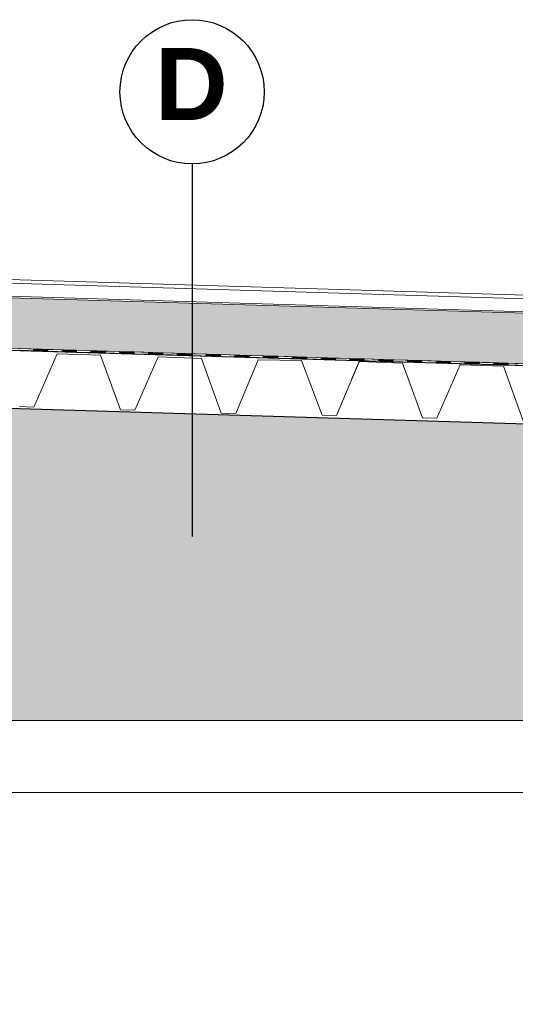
# Model space of a CAD drawing. Header units: metres. Extents: x 1314 to 1415, y -87 to -52.
# Tile 114 of 256: x 1329.86 to 1331.23, y -57.49 to -54.76. Entities that reach past the tile are written whole.
import ezdxf

# ---------------------------------------------------------------- set-up
doc = ezdxf.new("R2010")
doc.units = ezdxf.units.M
doc.header["$PDMODE"] = 65
doc.linetypes.add('AUSGEZOGEN', pattern=[0])
for name, color, linetype, lineweight in [('XR$2$Ansicht', 1, 'AUSGEZOGEN', 50), ('XR$2$Design', 4, 'AUSGEZOGEN', 13), ('XR$2$KALZIP', 7, 'AUSGEZOGEN', 13), ('XR$2$Möblierung', 4, 'AUSGEZOGEN', 13), ('XR$2$Wand', 1, 'AUSGEZOGEN', 50), ('XR$3$Maßlinie 1_50', 7, 'AUSGEZOGEN', 25), ('XR$3$Text 1_100', 3, 'AUSGEZOGEN', 18), ('XR$4$Muster', 4, 'AUSGEZOGEN', 13)]:
    doc.layers.add(name, color=color, linetype=linetype, lineweight=lineweight)
doc.styles.add('ARIAL', font='arial.ttf')
doc.dimstyles.new('DIMSTYLE_5', dxfattribs={"dimtxt": 0.125, "dimasz": 0.15, "dimexe": 0, "dimexo": 0, "dimgap": 0.0625, "dimtad": 2, "dimrnd": 0.005, "dimzin": 4, "dimdsep": 46, "dimtxsty": 'ARIAL', "dimblk1": 'ALL_ML_KREIS', "dimblk2": 'ALL_ML_KREIS', "dimsah": 1, "dimcen": 0, "dimclrd": 3, "dimclre": 3, "dimclrt": 3, "dimadec": 0, "dimazin": 0, "dimtfac": 1, "dimtdec": 0, "dimtix": 1, "dimtmove": 2, "dimatfit": 3, "dimfxl": 0, "dimtzin": 0, "dimlwd": 0, "dimlwe": 25, "dimarcsym": 0})

# ---------------------------------------------------------------- blocks, each defined once
blk = doc.blocks.new('MUSTERELEMENT_36')
at = {"layer": 'XR$2$Design', "color": 4, "linetype": 'AUSGEZOGEN', "lineweight": 13, "transparency": 33554687}
for p, q in [((1329.9333, -55.6778), (1329.8535, -55.6754)), ((1329.9334, -55.6728), (1329.8536, -55.6704)), ((1329.8935, -55.6716), (1329.8934, -55.6766)), ((1329.9333, -55.6758), (1329.8934, -55.6746)), ((1329.9333, -55.6768), (1329.8934, -55.6756)), ((1329.9334, -55.6738), (1329.8935, -55.6726)), ((1329.9334, -55.6748), (1329.8935, -55.6736)), ((1329.9334, -55.6728), (1329.9333, -55.6778)), ((1329.9334, -55.6728), (1329.9333, -55.6778)), ((1330.0131, -55.6802), (1329.9333, -55.6778)), ((1330.0133, -55.6752), (1329.9334, -55.6728)), ((1329.9733, -55.674), (1329.9732, -55.679)), ((1330.0131, -55.6792), (1329.9732, -55.678)), ((1330.0132, -55.6762), (1329.9733, -55.675)), ((1330.0132, -55.6772), (1329.9733, -55.676)), ((1330.0132, -55.6782), (1329.9733, -55.677)), ((1330.0133, -55.6752), (1330.0131, -55.6802)), ((1330.0133, -55.6752), (1330.0131, -55.6802)), ((1330.0929, -55.6826), (1330.0131, -55.6802)), ((1330.0931, -55.6776), (1330.0133, -55.6752)), ((1330.0532, -55.6764), (1330.053, -55.6814)), ((1330.0929, -55.6816), (1330.053, -55.6804)), ((1330.093, -55.6786), (1330.0531, -55.6774)), ((1330.093, -55.6796), (1330.0531, -55.6784)), ((1330.093, -55.6806), (1330.0531, -55.6794)), ((1330.0931, -55.6776), (1330.0929, -55.6826)), ((1330.0931, -55.6776), (1330.0929, -55.6826)), ((1330.1727, -55.685), (1330.0929, -55.6826)), ((1330.1729, -55.68), (1330.0931, -55.6776)), ((1330.133, -55.6788), (1330.1328, -55.6838)), ((1330.1728, -55.681), (1330.1329, -55.6798)), ((1330.1728, -55.682), (1330.1329, -55.6808)), ((1330.1728, -55.683), (1330.1329, -55.6818)), ((1330.1728, -55.684), (1330.1329, -55.6828)), ((1330.1729, -55.68), (1330.1727, -55.685)), ((1330.1729, -55.68), (1330.1727, -55.685)), ((1330.2527, -55.6824), (1330.1729, -55.68)), ((1330.2128, -55.6812), (1330.2126, -55.6862)), ((1330.2527, -55.6834), (1330.2128, -55.6822)), ((1330.2527, -55.6824), (1330.2525, -55.6874)), ((1330.2527, -55.6824), (1330.2525, -55.6874)), ((1330.3325, -55.6848), (1330.2527, -55.6824)), ((1330.2525, -55.6874), (1330.1727, -55.685)), ((1330.2526, -55.6844), (1330.2127, -55.6832)), ((1330.2526, -55.6854), (1330.2127, -55.6842)), ((1330.2526, -55.6864), (1330.2127, -55.6852)), ((1330.3324, -55.6898), (1330.2525, -55.6874)), ((1330.2926, -55.6836), (1330.2924, -55.6886)), ((1330.3324, -55.6868), (1330.2925, -55.6856)), ((1330.3324, -55.6878), (1330.2925, -55.6866)), ((1330.3324, -55.6888), (1330.2925, -55.6876)), ((1330.3325, -55.6858), (1330.2926, -55.6846)), ((1330.3325, -55.6848), (1330.3324, -55.6898)), ((1330.3325, -55.6848), (1330.3324, -55.6898)), ((1330.4122, -55.6922), (1330.3324, -55.6898)), ((1330.4123, -55.6872), (1330.3325, -55.6848)), ((1330.3724, -55.686), (1330.3723, -55.691)), ((1330.4123, -55.6892), (1330.3723, -55.688)), ((1330.4122, -55.6902), (1330.3723, -55.689)), ((1330.4122, -55.6912), (1330.3723, -55.69)), ((1330.4123, -55.6882), (1330.3724, -55.687)), ((1330.4123, -55.6872), (1330.4122, -55.6922)), ((1330.4123, -55.6872), (1330.4122, -55.6922)), ((1330.492, -55.6946), (1330.4122, -55.6922)), ((1330.4921, -55.6896), (1330.4123, -55.6872)), ((1330.4522, -55.6884), (1330.4521, -55.6934)), ((1330.492, -55.6926), (1330.4521, -55.6914)), ((1330.492, -55.6936), (1330.4521, -55.6924)), ((1330.4921, -55.6906), (1330.4522, -55.6894)), ((1330.4921, -55.6916), (1330.4522, -55.6904)), ((1330.4921, -55.6896), (1330.492, -55.6946)), ((1330.4921, -55.6896), (1330.492, -55.6946)), ((1330.5718, -55.697), (1330.492, -55.6946)), ((1330.5719, -55.692), (1330.4921, -55.6896)), ((1330.532, -55.6908), (1330.5319, -55.6958)), ((1330.5719, -55.695), (1330.5319, -55.6938)), ((1330.5718, -55.696), (1330.5319, -55.6948)), ((1330.5719, -55.693), (1330.532, -55.6918)), ((1330.5719, -55.694), (1330.532, -55.6928)), ((1330.5719, -55.692), (1330.5718, -55.697)), ((1330.5719, -55.692), (1330.5718, -55.697)), ((1330.6516, -55.6994), (1330.5718, -55.697)), ((1330.6518, -55.6944), (1330.5719, -55.692)), ((1330.6118, -55.6932), (1330.6117, -55.6982)), ((1330.6516, -55.6984), (1330.6117, -55.6972)), ((1330.6517, -55.6954), (1330.6118, -55.6942)), ((1330.6517, -55.6964), (1330.6118, -55.6952)), ((1330.6517, -55.6974), (1330.6118, -55.6962)), ((1330.6518, -55.6944), (1330.6516, -55.6994)), ((1330.6518, -55.6944), (1330.6516, -55.6994)), ((1330.7314, -55.7018), (1330.6516, -55.6994)), ((1330.7316, -55.6968), (1330.6518, -55.6944)), ((1330.6917, -55.6956), (1330.6915, -55.7006)), ((1330.7314, -55.7008), (1330.6915, -55.6996)), ((1330.7315, -55.6978), (1330.6916, -55.6966)), ((1330.7315, -55.6988), (1330.6916, -55.6976)), ((1330.7315, -55.6998), (1330.6916, -55.6986)), ((1330.7316, -55.6968), (1330.7314, -55.7018)), ((1330.7316, -55.6968), (1330.7314, -55.7018)), ((1330.8112, -55.7042), (1330.7314, -55.7018)), ((1330.8114, -55.6992), (1330.7316, -55.6968)), ((1330.7715, -55.698), (1330.7713, -55.703)), ((1330.8113, -55.7002), (1330.7714, -55.699)), ((1330.8113, -55.7012), (1330.7714, -55.7)), ((1330.8113, -55.7022), (1330.7714, -55.701)), ((1330.8113, -55.7032), (1330.7714, -55.702)), ((1330.8114, -55.6992), (1330.8112, -55.7042)), ((1330.8114, -55.6992), (1330.8112, -55.7042)), ((1330.891, -55.7066), (1330.8112, -55.7042)), ((1330.8912, -55.7016), (1330.8114, -55.6992)), ((1330.8513, -55.7004), (1330.8511, -55.7054)), ((1330.8911, -55.7036), (1330.8512, -55.7024)), ((1330.8911, -55.7046), (1330.8512, -55.7034)), ((1330.8911, -55.7056), (1330.8512, -55.7044)), ((1330.8912, -55.7026), (1330.8513, -55.7014)), ((1330.8912, -55.7016), (1330.891, -55.7066)), ((1330.8912, -55.7016), (1330.891, -55.7066)), ((1330.9709, -55.709), (1330.891, -55.7066)), ((1330.971, -55.704), (1330.8912, -55.7016)), ((1330.9311, -55.7028), (1330.9309, -55.7078)), ((1330.9709, -55.706), (1330.931, -55.7048)), ((1330.9709, -55.707), (1330.931, -55.7058)), ((1330.9709, -55.708), (1330.931, -55.7068)), ((1330.971, -55.705), (1330.9311, -55.7038)), ((1330.971, -55.704), (1330.9709, -55.709)), ((1330.971, -55.704), (1330.9709, -55.709)), ((1331.0507, -55.7113), (1330.9709, -55.709)), ((1331.0508, -55.7063), (1330.971, -55.704)), ((1331.0109, -55.7052), (1331.0108, -55.7101)), ((1331.0507, -55.7093), (1331.0108, -55.7081)), ((1331.0507, -55.7103), (1331.0108, -55.7091)), ((1331.0508, -55.7073), (1331.0109, -55.7061)), ((1331.0508, -55.7083), (1331.0109, -55.7071)), ((1331.0508, -55.7063), (1331.0507, -55.7113)), ((1331.0508, -55.7063), (1331.0507, -55.7113)), ((1331.1306, -55.7087), (1331.0508, -55.7063)), ((1331.0907, -55.7075), (1331.0906, -55.7125)), ((1331.1306, -55.7097), (1331.0907, -55.7085)), ((1331.1306, -55.7107), (1331.0907, -55.7095)), ((1331.1306, -55.7087), (1331.1305, -55.7137)), ((1331.1306, -55.7087), (1331.1305, -55.7137)), ((1331.2104, -55.7111), (1331.1306, -55.7087)), ((1331.1705, -55.7099), (1331.1704, -55.7149)), ((1331.1305, -55.7137), (1331.0507, -55.7113)), ((1331.1305, -55.7117), (1331.0906, -55.7105)), ((1331.1305, -55.7127), (1331.0906, -55.7115)), ((1331.2103, -55.7161), (1331.1305, -55.7137)), ((1331.2104, -55.7141), (1331.1704, -55.7129)), ((1331.2103, -55.7151), (1331.1704, -55.7139)), ((1331.2104, -55.7121), (1331.1705, -55.7109)), ((1331.2104, -55.7131), (1331.1705, -55.7119)), ((1331.2104, -55.7111), (1331.2103, -55.7161)), ((1331.2104, -55.7111), (1331.2103, -55.7161)), ((1331.2901, -55.7185), (1331.2103, -55.7161)), ((1331.2903, -55.7135), (1331.2104, -55.7111))]:
    blk.add_line(p, q, dxfattribs=at)
blk = doc.blocks.new('ALL_ML_KREIS')
at = {"color": 0, "linetype": 'ByBlock', "lineweight": -2}
for p, q in [((0, -0.5), (0, 0.5)), ((-1, 0), (0.5, 0))]:
    blk.add_line(p, q, dxfattribs=at)
blk.add_circle((0, 0), 0.15, dxfattribs=at)
blk = doc.blocks.new('*D82')
at = {"layer": 'DEFPOINTS', "color": 3, "linetype": 'AUSGEZOGEN', "lineweight": 25, "transparency": 33554687}
for p in [(1318.1917, -55.1748), (1332.4917, -56.3136), (1318.1917, -64.661)]:
    blk.add_point(p, dxfattribs=at)
at = {"layer": 'XR$3$Maßlinie 1_50', "color": 3, "linetype": 'AUSGEZOGEN', "lineweight": -2, "transparency": 33554687}
for p, q in [((1318.1917, -64.361), (1318.1917, -64.661)), ((1332.4917, -64.361), (1332.4917, -64.661)), ((1318.1917, -64.661), (1332.4917, -64.661))]:
    blk.add_line(p, q, dxfattribs=at)
at = {"layer": 'XR$3$Maßlinie 1_50', "color": 3, "linetype": 'AUSGEZOGEN', "lineweight": 25, "transparency": 33554687, "xscale": 0.15, "yscale": 0.15, "zscale": 0.15, "rotation": 180}
blk.add_blockref('ALL_ML_KREIS', (1318.1917, -64.661), dxfattribs=at)
at = {"layer": 'XR$3$Maßlinie 1_50', "color": 3, "linetype": 'AUSGEZOGEN', "lineweight": 25, "transparency": 33554687, "xscale": 0.15, "yscale": 0.15, "zscale": 0.15}
blk.add_blockref('ALL_ML_KREIS', (1332.4917, -64.661), dxfattribs=at)
at = {"layer": 'XR$3$Maßlinie 1_50', "color": 3, "linetype": 'AUSGEZOGEN', "lineweight": 25, "transparency": 33554687, "insert": (1325.3461, -64.5463), "char_height": 0.125, "width": 0.625, "attachment_point": 5, "style": 'ARIAL'}
blk.add_mtext('\\A1;{\\A1;{14.30\\H0.082500;\\S^ ;}}', dxfattribs=at)

msp = doc.modelspace()

# ---------------------------------------------------------------- hatches: boundary and pattern name
at = {"layer": 'XR$2$Möblierung', "linetype": 'AUSGEZOGEN', "lineweight": 13, "true_color": 0xcdb691, "transparency": 33554687}
msp.add_hatch(color=43, dxfattribs=at).paths.add_polyline_path([(1332.3417, -55.9123), (1318.3417, -55.4923), (1318.3417, -55.5323), (1318.5917, -55.5323), (1318.5917, -56.7023), (1332.0917, -56.7023), (1332.0917, -55.9524), (1332.3417, -55.9524)])
at = {"layer": 'XR$4$Muster', "linetype": 'AUSGEZOGEN', "lineweight": 13, "transparency": 33554687}
h = msp.add_hatch(dxfattribs=at)
h.set_pattern_fill('MUSTER', color=52, scale=0.0675, style=0, pattern_type=2)
h.set_pattern_definition([(0, (0.135, 0.135), (0.0675, 0.0675), [0.0675, -0.0675]), (90, (0.135, 0.135), (-0.0675, 0.0675), [0.0675, -0.0675])])
h.paths.add_polyline_path([(1318.3562, -55.3257), (1332.3278, -55.7448), (1332.332, -55.6049), (1325.3319, -55.3949), (1318.3604, -55.1875)], flags=0)

# ---------------------------------------------------------------- linework, layer by layer
at = {"layer": 'XR$2$Ansicht', "color": 4, "linetype": 'AUSGEZOGEN', "lineweight": 13, "transparency": 33554687}
msp.add_line((1332.0917, -56.7023), (1318.5917, -56.7023), dxfattribs=at)
for points in [[(1329.855, -55.8317), (1329.895, -55.833), (1329.9597, -55.685), (1330.0797, -55.6888), (1330.1349, -55.8406), (1330.1749, -55.8419), (1330.2396, -55.6939), (1330.3595, -55.6977), (1330.4147, -55.8495), (1330.4547, -55.8507), (1330.5174, -55.7018), (1330.6374, -55.704), (1330.6947, -55.8551), (1330.7347, -55.8558), (1330.7975, -55.707)], [(1330.7758, -55.7561), (1330.7974, -55.7069), (1330.9173, -55.7107), (1330.9725, -55.8625), (1331.0125, -55.8638), (1331.0772, -55.7158), (1331.1972, -55.7196), (1331.2524, -55.8714)]]:
    msp.add_lwpolyline(points, dxfattribs=at)
at = {"layer": 'XR$2$Design', "color": 4, "lineweight": 13, "transparency": 33554687}
for p, q in [((1332.6086, -55.6132), (1318.2148, -55.1822)), ((1332.3278, -55.7448), (1318.3562, -55.3257))]:
    msp.add_line(p, q, dxfattribs=at)
at = {"layer": 'XR$2$Design', "color": 3, "linetype": 'AUSGEZOGEN', "lineweight": 25, "transparency": 33554687}
for p, q in [((1318.1917, -55.3257), (1332.4917, -55.7547)), ((1332.4917, -55.9168), (1318.3417, -55.4923))]:
    msp.add_line(p, q, dxfattribs=at)
at = {"layer": 'XR$2$KALZIP', "transparency": 33554687}
for p, q in [((1332.6417, -55.5639), (1318.2766, -55.1329)), ((1332.642, -55.5741), (1318.2764, -55.1431)), ((1332.6417, -55.6102), (1318.2749, -55.1792))]:
    msp.add_line(p, q, dxfattribs=at)
at = {"layer": 'XR$2$Wand', "color": 52, "linetype": 'AUSGEZOGEN', "lineweight": 13, "transparency": 33554687}
msp.add_line((1318.7917, -56.9023), (1331.8917, -56.9023), dxfattribs=at)
at = {"layer": 'XR$3$Text 1_100', "color": 3, "linetype": 'AUSGEZOGEN', "lineweight": 25, "transparency": 33554687}
msp.add_line((1330.3337, -55.1585), (1330.3337, -56.1918), dxfattribs=at)
msp.add_circle((1330.3337, -54.9585), 0.2, dxfattribs=at)

# ---------------------------------------------------------------- block references
at = {"layer": 'XR$2$Design', "color": 4, "linetype": 'AUSGEZOGEN', "lineweight": 13, "transparency": 33554687}
msp.add_blockref('MUSTERELEMENT_36', (0, 0), dxfattribs=at)

# ---------------------------------------------------------------- texts
at = {"layer": 'XR$3$Text 1_100', "color": 3, "linetype": 'AUSGEZOGEN', "lineweight": 25, "transparency": 33554687, "insert": (1330.231, -55.0369), "char_height": 0.2, "width": 0.302714, "attachment_point": 7, "style": 'ARIAL'}
msp.add_mtext('\\A1;{\\fArial|i0|b1;\\H0.200000;\\W1.000000;\\C3;D}\\P', dxfattribs=at)

# ---------------------------------------------------------------- dimensions: what is measured, and where the dimension line sits
at = {"layer": 'XR$3$Maßlinie 1_50', "color": 3, "linetype": 'AUSGEZOGEN', "lineweight": 25, "transparency": 33554687}
dim = msp.add_linear_dim(base=(1332.4917, -64.661), p1=(1318.1917, -64.361), p2=(1332.4917, -64.361), dimstyle='DIMSTYLE_5', override={"dimpost": '<>', "dimclrd": 3, "dimclre": 3, "dimclrt": 3, "dimlwd": 0, "dimlwe": 25}, dxfattribs=at)
dim.commit()
dim.dimension.update_dxf_attribs({"geometry": '*D82', "text_midpoint": (1325.3461, -64.5463), "dimtype": 160})

doc.saveas('drawing.dxf')
